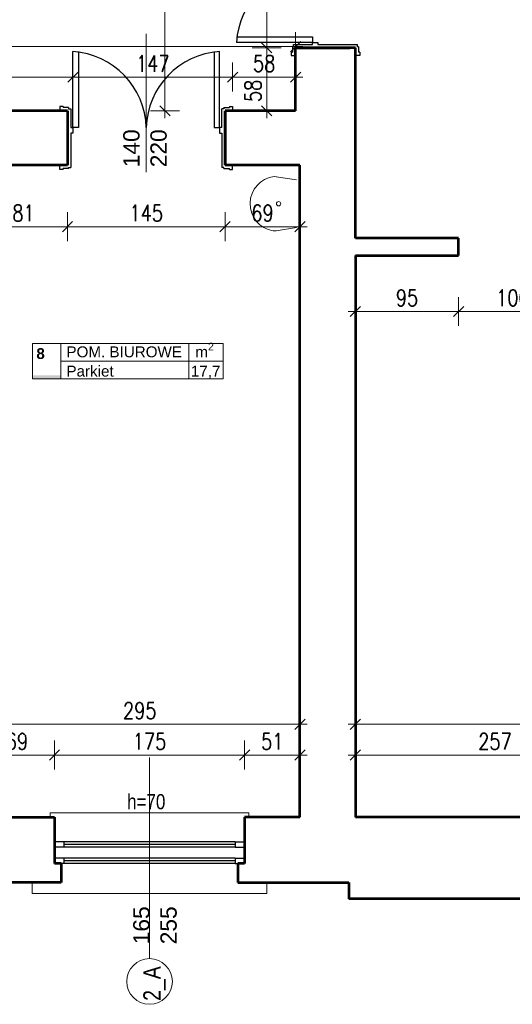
# Model space of a CAD drawing. Header units: millimetres. Extents: x 56977 to 67992, y 30187 to 42235.
# Tile 5 of 130: x 59700 to 60153, y 30922 to 31828. Entities that reach past the tile are written whole.
import ezdxf

# ---------------------------------------------------------------- set-up
doc = ezdxf.new("R2010")
doc.units = ezdxf.units.MM
doc.header["$MEASUREMENT"] = 0
doc.layers.get('0').update_dxf_attribs({"lineweight": 13})
doc.layers.get('DEFPOINTS').update_dxf_attribs({"lineweight": 13})
doc.layers.add('AI-OKNA', color=4, linetype='Continuous')
for name, color, linetype, lineweight in [('AI-OPISY', 3, 'Continuous', 13), ('AI_MURY', 40, 'Continuous', 53), ('AI_WIDOK', 8, 'Continuous', 13), ('Lines', 7, 'Continuous', 13), ('OPISY TABELKI', 30, 'Continuous', 13), ('WODA', 7, 'Continuous', 13), ('wymiary', 8, 'Continuous', 13)]:
    doc.layers.add(name, color=color, linetype=linetype, lineweight=lineweight)
doc.styles.add('GENERATED_STYLE_2', font='txt.shx')
doc.styles.get("Standard").update_dxf_attribs({"font": 'txt.shx'})
doc.styles.add('Style-ROMANS', font='ROMANS.shx')
doc.styles.add('WYMIAROWY-08', font='ROMANS.shx', dxfattribs={"width": 0.8})
doc.dimstyles.new('DYBY', dxfattribs={"dimscale": 100, "dimtxt": 0.15, "dimasz": 0.05, "dimexe": 0.05, "dimexo": 0.1, "dimgap": 0.05, "dimtad": 1, "dimdec": 0, "dimdsep": 46, "dimlunit": 5, "dimtxsty": 'WYMIAROWY-08', "dimblk": 'M_STRZ', "dimcen": 0.1, "dimse1": 1, "dimse2": 1, "dimclrd": 7, "dimclre": 7, "dimclrt": 1, "dimadec": 0, "dimazin": 0, "dimtfac": 1, "dimtdec": 0, "dimtmove": 2, "dimatfit": 3, "dimldrblk": 'M_STRZ', "dimfxl": 0, "dimtolj": 1, "dimarcsym": 0})

# ---------------------------------------------------------------- blocks, each defined once
blk = doc.blocks.new('A$C062C27A1')
at = {"layer": 'WODA'}
for p, q in [((0, 0), (-2.8, 18.76)), ((44, 0), (46.8, 18.76))]:
    blk.add_line(p, q, dxfattribs=at)
at = {"layer": 'WODA', "flags": 128}
for points in [[(44, 0), (47.07, 20.65, 0.865936), (-3, 21.5)], [(-3, 21.5, 0.037015), (-2.8, 18.76)], [(24, 16.5, 1), (20, 16.5, 1), (24, 16.5)]]:
    blk.add_lwpolyline(points, format="xyb", dxfattribs=at)
at = {"layer": 'WODA'}
blk.add_circle((22, 16.5), 2, dxfattribs=at)
blk = doc.blocks.new('M_STRZ')
for p, q in [((0, 2.66), (0, 0)), ((-1.33, 0), (1.33, 0)), ((-0.94, -0.94), (0.94, 0.94)), ((0, 0), (0, -2.66))]:
    blk.add_line(p, q)
blk = doc.blocks.new('*U388')
at = {"layer": 'DEFPOINTS', "color": 0}
for p in [(59748.54, 31775.15), (59748.54, 31744.07), (59895.54, 31744.07)]:
    blk.add_point(p, dxfattribs=at)
at = {"layer": 'wymiary', "color": 7, "lineweight": -2}
blk.add_line((59890.54, 31775.15), (59753.54, 31775.15), dxfattribs=at)
at = {"layer": 'wymiary', "color": 7, "lineweight": -2, "xscale": 5, "yscale": 5, "zscale": 5, "rotation": 180}
blk.add_blockref('M_STRZ', (59748.54, 31775.15), dxfattribs=at)
at = {"layer": 'wymiary', "color": 7, "lineweight": -2, "xscale": 5, "yscale": 5, "zscale": 5}
blk.add_blockref('M_STRZ', (59895.54, 31775.15), dxfattribs=at)
at = {"layer": 'wymiary', "color": 1, "insert": (59822.04, 31787.65), "char_height": 15, "attachment_point": 5, "style": 'WYMIAROWY-08'}
blk.add_mtext('147', dxfattribs=at)
blk = doc.blocks.new('*D1921')
at = {"layer": 'DEFPOINTS'}
for p in [(59748.54, 31775.15), (59837.51, 31762.65), (59748.54, 31744.07), (59895.54, 31744.07)]:
    blk.add_point(p, dxfattribs=at)
at = {"layer": 'wymiary', "color": 7}
blk.add_blockref('*U388', (0, 0), dxfattribs=at)
blk = doc.blocks.new('*U391')
at = {"layer": 'DEFPOINTS', "color": 0}
for p in [(59662.54, 31179.71), (59662.54, 31104.07), (59957.54, 31104.07)]:
    blk.add_point(p, dxfattribs=at)
at = {"layer": 'wymiary', "color": 7, "lineweight": -2}
blk.add_line((59952.54, 31179.71), (59667.54, 31179.71), dxfattribs=at)
at = {"layer": 'wymiary', "color": 7, "lineweight": -2, "xscale": 5, "yscale": 5, "zscale": 5, "rotation": 180}
blk.add_blockref('M_STRZ', (59662.54, 31179.71), dxfattribs=at)
at = {"layer": 'wymiary', "color": 7, "lineweight": -2, "xscale": 5, "yscale": 5, "zscale": 5}
blk.add_blockref('M_STRZ', (59957.54, 31179.71), dxfattribs=at)
at = {"layer": 'wymiary', "color": 1, "insert": (59810.04, 31192.21), "char_height": 15, "attachment_point": 5, "style": 'WYMIAROWY-08'}
blk.add_mtext('295', dxfattribs=at)
blk = doc.blocks.new('*D1924')
at = {"layer": 'DEFPOINTS'}
for p in [(59662.54, 31179.71), (59826.37, 31167.21), (59662.54, 31104.07), (59957.54, 31104.07)]:
    blk.add_point(p, dxfattribs=at)
at = {"layer": 'wymiary', "color": 7}
blk.add_blockref('*U391', (0, 0), dxfattribs=at)
blk = doc.blocks.new('*U392')
at = {"layer": 'DEFPOINTS', "color": 0}
for p in [(60008.54, 31179.71), (60008.54, 31104.07), (60618.54, 31104.07)]:
    blk.add_point(p, dxfattribs=at)
at = {"layer": 'wymiary', "color": 7, "lineweight": -2}
blk.add_line((60613.54, 31179.71), (60013.54, 31179.71), dxfattribs=at)
at = {"layer": 'wymiary', "color": 7, "lineweight": -2, "xscale": 5, "yscale": 5, "zscale": 5, "rotation": 180}
blk.add_blockref('M_STRZ', (60008.54, 31179.71), dxfattribs=at)
at = {"layer": 'wymiary', "color": 7, "lineweight": -2, "xscale": 5, "yscale": 5, "zscale": 5}
blk.add_blockref('M_STRZ', (60618.54, 31179.71), dxfattribs=at)
at = {"layer": 'wymiary', "color": 1, "insert": (60313.54, 31192.21), "char_height": 15, "attachment_point": 5, "style": 'WYMIAROWY-08'}
blk.add_mtext('610', dxfattribs=at)
blk = doc.blocks.new('*D1925')
at = {"layer": 'DEFPOINTS'}
for p in [(60008.54, 31179.71), (60329.59, 31167.21), (60008.54, 31104.07), (60618.54, 31104.07)]:
    blk.add_point(p, dxfattribs=at)
at = {"layer": 'wymiary', "color": 7}
blk.add_blockref('*U392', (0, 0), dxfattribs=at)
blk = doc.blocks.new('*U490')
at = {"layer": 'DEFPOINTS', "color": 0}
for p in [(60265.54, 31151.38), (60008.54, 31104.07), (60265.54, 31104.07)]:
    blk.add_point(p, dxfattribs=at)
at = {"layer": 'wymiary', "color": 7, "lineweight": -2}
blk.add_line((60013.54, 31151.38), (60260.54, 31151.38), dxfattribs=at)
at = {"layer": 'wymiary', "color": 7, "lineweight": -2, "xscale": 5, "yscale": 5, "zscale": 5, "rotation": 180}
blk.add_blockref('M_STRZ', (60008.54, 31151.38), dxfattribs=at)
at = {"layer": 'wymiary', "color": 7, "lineweight": -2, "xscale": 5, "yscale": 5, "zscale": 5}
blk.add_blockref('M_STRZ', (60265.54, 31151.38), dxfattribs=at)
at = {"layer": 'wymiary', "color": 1, "insert": (60137.04, 31163.88), "char_height": 15, "attachment_point": 5, "style": 'WYMIAROWY-08'}
blk.add_mtext('257', dxfattribs=at)
blk = doc.blocks.new('*D2023')
at = {"layer": 'DEFPOINTS'}
for p in [(60120.7, 31163.88), (60265.54, 31151.38), (60008.54, 31104.07), (60265.54, 31104.07)]:
    blk.add_point(p, dxfattribs=at)
at = {"layer": 'wymiary', "color": 7}
blk.add_blockref('*U490', (0, 0), dxfattribs=at)
blk = doc.blocks.new('*U491')
at = {"layer": 'DEFPOINTS', "color": 0}
for p in [(59957.54, 31151.38), (59906.54, 31104.07), (59957.54, 31104.07)]:
    blk.add_point(p, dxfattribs=at)
at = {"layer": 'wymiary', "color": 7, "lineweight": -2}
blk.add_line((59911.54, 31151.38), (59952.54, 31151.38), dxfattribs=at)
at = {"layer": 'wymiary', "color": 7, "lineweight": -2, "xscale": 5, "yscale": 5, "zscale": 5, "rotation": 180}
blk.add_blockref('M_STRZ', (59906.54, 31151.38), dxfattribs=at)
at = {"layer": 'wymiary', "color": 7, "lineweight": -2, "xscale": 5, "yscale": 5, "zscale": 5}
blk.add_blockref('M_STRZ', (59957.54, 31151.38), dxfattribs=at)
at = {"layer": 'wymiary', "color": 1, "insert": (59932.04, 31163.88), "char_height": 15, "attachment_point": 5, "style": 'WYMIAROWY-08'}
blk.add_mtext('51', dxfattribs=at)
blk = doc.blocks.new('*D2024')
at = {"layer": 'DEFPOINTS'}
for p in [(59921.41, 31163.88), (59957.54, 31151.38), (59906.54, 31104.07), (59957.54, 31104.07)]:
    blk.add_point(p, dxfattribs=at)
at = {"layer": 'wymiary', "color": 7}
blk.add_blockref('*U491', (0, 0), dxfattribs=at)
blk = doc.blocks.new('*U492')
at = {"layer": 'DEFPOINTS', "color": 0}
for p in [(59906.54, 31151.38), (59731.54, 31104.07), (59906.54, 31104.07)]:
    blk.add_point(p, dxfattribs=at)
at = {"layer": 'wymiary', "color": 7, "lineweight": -2}
blk.add_line((59736.54, 31151.38), (59901.54, 31151.38), dxfattribs=at)
at = {"layer": 'wymiary', "color": 7, "lineweight": -2, "xscale": 5, "yscale": 5, "zscale": 5, "rotation": 180}
blk.add_blockref('M_STRZ', (59731.54, 31151.38), dxfattribs=at)
at = {"layer": 'wymiary', "color": 7, "lineweight": -2, "xscale": 5, "yscale": 5, "zscale": 5}
blk.add_blockref('M_STRZ', (59906.54, 31151.38), dxfattribs=at)
at = {"layer": 'wymiary', "color": 1, "insert": (59819.04, 31163.88), "char_height": 15, "attachment_point": 5, "style": 'WYMIAROWY-08'}
blk.add_mtext('175', dxfattribs=at)
blk = doc.blocks.new('*D2025')
at = {"layer": 'DEFPOINTS'}
for p in [(59803.56, 31163.88), (59906.54, 31151.38), (59731.54, 31104.07), (59906.54, 31104.07)]:
    blk.add_point(p, dxfattribs=at)
at = {"layer": 'wymiary', "color": 7}
blk.add_blockref('*U492', (0, 0), dxfattribs=at)
blk = doc.blocks.new('*U493')
at = {"layer": 'DEFPOINTS', "color": 0}
for p in [(59731.54, 31151.38), (59662.54, 31104.07), (59731.54, 31104.07)]:
    blk.add_point(p, dxfattribs=at)
at = {"layer": 'wymiary', "color": 7, "lineweight": -2}
blk.add_line((59667.54, 31151.38), (59726.54, 31151.38), dxfattribs=at)
at = {"layer": 'wymiary', "color": 7, "lineweight": -2, "xscale": 5, "yscale": 5, "zscale": 5, "rotation": 180}
blk.add_blockref('M_STRZ', (59662.54, 31151.38), dxfattribs=at)
at = {"layer": 'wymiary', "color": 7, "lineweight": -2, "xscale": 5, "yscale": 5, "zscale": 5}
blk.add_blockref('M_STRZ', (59731.54, 31151.38), dxfattribs=at)
at = {"layer": 'wymiary', "color": 1, "insert": (59697.04, 31163.88), "char_height": 15, "attachment_point": 5, "style": 'WYMIAROWY-08'}
blk.add_mtext('69', dxfattribs=at)
blk = doc.blocks.new('*D2026')
at = {"layer": 'DEFPOINTS'}
for p in [(59686.7, 31163.88), (59731.54, 31151.38), (59662.54, 31104.07), (59731.54, 31104.07)]:
    blk.add_point(p, dxfattribs=at)
at = {"layer": 'wymiary', "color": 7}
blk.add_blockref('*U493', (0, 0), dxfattribs=at)
blk = doc.blocks.new('*U669')
at = {"layer": 'DEFPOINTS', "color": 0}
for p in [(59926.88, 31947.07), (59953.54, 31947.07), (59953.54, 31802.07)]:
    blk.add_point(p, dxfattribs=at)
at = {"layer": 'wymiary', "color": 7, "lineweight": -2}
blk.add_line((59926.88, 31807.07), (59926.88, 31942.07), dxfattribs=at)
at = {"layer": 'wymiary', "color": 7, "lineweight": -2, "xscale": 5, "yscale": 5, "zscale": 5}
for p, rotation in [((59926.88, 31947.07), 90), ((59926.88, 31802.07), 270)]:
    blk.add_blockref('M_STRZ', p, dxfattribs=dict(at, rotation=rotation))
at = {"layer": 'wymiary', "color": 1, "insert": (59914.38, 31874.57), "char_height": 15, "attachment_point": 5, "rotation": 90, "style": 'WYMIAROWY-08'}
blk.add_mtext('145', dxfattribs=at)
blk = doc.blocks.new('*D2202')
at = {"layer": 'DEFPOINTS'}
for p in [(59926.88, 31947.07), (59953.54, 31947.07), (59939.38, 31859.09), (59953.54, 31802.07)]:
    blk.add_point(p, dxfattribs=at)
at = {"layer": 'wymiary', "color": 7}
blk.add_blockref('*U669', (0, 0), dxfattribs=at)
blk = doc.blocks.new('*U670')
at = {"layer": 'DEFPOINTS', "color": 0}
for p in [(59926.88, 31802.07), (59953.54, 31802.07), (59953.54, 31744.07)]:
    blk.add_point(p, dxfattribs=at)
at = {"layer": 'wymiary', "color": 7, "lineweight": -2}
blk.add_line((59926.88, 31749.07), (59926.88, 31797.07), dxfattribs=at)
at = {"layer": 'wymiary', "color": 7, "lineweight": -2, "xscale": 5, "yscale": 5, "zscale": 5}
for p, rotation in [((59926.88, 31802.07), 90), ((59926.88, 31744.07), 270)]:
    blk.add_blockref('M_STRZ', p, dxfattribs=dict(at, rotation=rotation))
at = {"layer": 'wymiary', "color": 1, "insert": (59914.35, 31762.44), "char_height": 15, "attachment_point": 5, "rotation": 90, "style": 'WYMIAROWY-08'}
blk.add_mtext('58', dxfattribs=at)
blk = doc.blocks.new('*D2203')
at = {"layer": 'DEFPOINTS'}
for p in [(59926.88, 31802.07), (59953.54, 31802.07), (59939.4, 31751.82), (59953.54, 31744.07)]:
    blk.add_point(p, dxfattribs=at)
at = {"layer": 'wymiary', "color": 7}
blk.add_blockref('*U670', (0, 0), dxfattribs=at)
blk = doc.blocks.new('*U671')
at = {"layer": 'DEFPOINTS', "color": 0}
for p in [(59895.54, 31775.15), (59895.54, 31744.07), (59953.54, 31744.07)]:
    blk.add_point(p, dxfattribs=at)
at = {"layer": 'wymiary', "color": 7, "lineweight": -2}
blk.add_line((59948.54, 31775.15), (59900.54, 31775.15), dxfattribs=at)
at = {"layer": 'wymiary', "color": 7, "lineweight": -2, "xscale": 5, "yscale": 5, "zscale": 5, "rotation": 180}
blk.add_blockref('M_STRZ', (59895.54, 31775.15), dxfattribs=at)
at = {"layer": 'wymiary', "color": 7, "lineweight": -2, "xscale": 5, "yscale": 5, "zscale": 5}
blk.add_blockref('M_STRZ', (59953.54, 31775.15), dxfattribs=at)
at = {"layer": 'wymiary', "color": 1, "insert": (59924.54, 31787.65), "char_height": 15, "attachment_point": 5, "style": 'WYMIAROWY-08'}
blk.add_mtext('58', dxfattribs=at)
blk = doc.blocks.new('*D2204')
at = {"layer": 'DEFPOINTS'}
for p in [(59895.54, 31775.15), (59935.16, 31762.65), (59895.54, 31744.07), (59953.54, 31744.07)]:
    blk.add_point(p, dxfattribs=at)
at = {"layer": 'wymiary', "color": 7}
blk.add_blockref('*U671', (0, 0), dxfattribs=at)
blk = doc.blocks.new('*U672')
at = {"layer": 'DEFPOINTS', "color": 0}
for p in [(59447.54, 31775.15), (59447.54, 31744.07), (59748.54, 31744.07)]:
    blk.add_point(p, dxfattribs=at)
at = {"layer": 'wymiary', "color": 7, "lineweight": -2}
blk.add_line((59743.54, 31775.15), (59452.54, 31775.15), dxfattribs=at)
at = {"layer": 'wymiary', "color": 7, "lineweight": -2, "xscale": 5, "yscale": 5, "zscale": 5, "rotation": 180}
blk.add_blockref('M_STRZ', (59447.54, 31775.15), dxfattribs=at)
at = {"layer": 'wymiary', "color": 7, "lineweight": -2, "xscale": 5, "yscale": 5, "zscale": 5}
blk.add_blockref('M_STRZ', (59748.54, 31775.15), dxfattribs=at)
at = {"layer": 'wymiary', "color": 1, "insert": (59598.04, 31787.65), "char_height": 15, "attachment_point": 5, "style": 'WYMIAROWY-08'}
blk.add_mtext('301', dxfattribs=at)
blk = doc.blocks.new('*D2205')
at = {"layer": 'DEFPOINTS'}
for p in [(59447.54, 31775.15), (59614.37, 31762.65), (59447.54, 31744.07), (59748.54, 31744.07)]:
    blk.add_point(p, dxfattribs=at)
at = {"layer": 'wymiary', "color": 7}
blk.add_blockref('*U672', (0, 0), dxfattribs=at)
blk = doc.blocks.new('*U698')
at = {"layer": 'DEFPOINTS', "color": 0}
for p in [(59662.54, 31689.07), (59743.54, 31689.07), (59662.54, 31637.48)]:
    blk.add_point(p, dxfattribs=at)
at = {"layer": 'wymiary', "color": 7, "lineweight": -2}
blk.add_line((59738.54, 31637.48), (59667.54, 31637.48), dxfattribs=at)
at = {"layer": 'wymiary', "color": 7, "lineweight": -2, "xscale": 5, "yscale": 5, "zscale": 5, "rotation": 180}
blk.add_blockref('M_STRZ', (59662.54, 31637.48), dxfattribs=at)
at = {"layer": 'wymiary', "color": 7, "lineweight": -2, "xscale": 5, "yscale": 5, "zscale": 5}
blk.add_blockref('M_STRZ', (59743.54, 31637.48), dxfattribs=at)
at = {"layer": 'wymiary', "color": 1, "insert": (59703.04, 31649.98), "char_height": 15, "attachment_point": 5, "style": 'WYMIAROWY-08'}
blk.add_mtext('81', dxfattribs=at)
blk = doc.blocks.new('*D2231')
at = {"layer": 'DEFPOINTS'}
for p in [(59662.54, 31689.07), (59743.54, 31689.07), (59662.54, 31637.48), (59713.66, 31624.98)]:
    blk.add_point(p, dxfattribs=at)
at = {"layer": 'wymiary', "color": 7}
blk.add_blockref('*U698', (0, 0), dxfattribs=at)
blk = doc.blocks.new('*U699')
at = {"layer": 'DEFPOINTS', "color": 0}
for p in [(59743.54, 31689.07), (59888.54, 31689.07), (59743.54, 31637.48)]:
    blk.add_point(p, dxfattribs=at)
at = {"layer": 'wymiary', "color": 7, "lineweight": -2}
blk.add_line((59883.54, 31637.48), (59748.54, 31637.48), dxfattribs=at)
at = {"layer": 'wymiary', "color": 7, "lineweight": -2, "xscale": 5, "yscale": 5, "zscale": 5, "rotation": 180}
blk.add_blockref('M_STRZ', (59743.54, 31637.48), dxfattribs=at)
at = {"layer": 'wymiary', "color": 7, "lineweight": -2, "xscale": 5, "yscale": 5, "zscale": 5}
blk.add_blockref('M_STRZ', (59888.54, 31637.48), dxfattribs=at)
at = {"layer": 'wymiary', "color": 1, "insert": (59816.04, 31649.98), "char_height": 15, "attachment_point": 5, "style": 'WYMIAROWY-08'}
blk.add_mtext('145', dxfattribs=at)
blk = doc.blocks.new('*D2232')
at = {"layer": 'DEFPOINTS'}
for p in [(59743.54, 31689.07), (59888.54, 31689.07), (59743.54, 31637.48), (59831.51, 31624.98)]:
    blk.add_point(p, dxfattribs=at)
at = {"layer": 'wymiary', "color": 7}
blk.add_blockref('*U699', (0, 0), dxfattribs=at)
blk = doc.blocks.new('*U700')
at = {"layer": 'DEFPOINTS', "color": 0}
for p in [(59888.54, 31689.07), (59957.54, 31689.07), (59888.54, 31637.48)]:
    blk.add_point(p, dxfattribs=at)
at = {"layer": 'wymiary', "color": 7, "lineweight": -2}
blk.add_line((59952.54, 31637.48), (59893.54, 31637.48), dxfattribs=at)
at = {"layer": 'wymiary', "color": 7, "lineweight": -2, "xscale": 5, "yscale": 5, "zscale": 5, "rotation": 180}
blk.add_blockref('M_STRZ', (59888.54, 31637.48), dxfattribs=at)
at = {"layer": 'wymiary', "color": 7, "lineweight": -2, "xscale": 5, "yscale": 5, "zscale": 5}
blk.add_blockref('M_STRZ', (59957.54, 31637.48), dxfattribs=at)
at = {"layer": 'wymiary', "color": 1, "insert": (59923.04, 31649.98), "char_height": 15, "attachment_point": 5, "style": 'WYMIAROWY-08'}
blk.add_mtext('69', dxfattribs=at)
blk = doc.blocks.new('*D2233')
at = {"layer": 'DEFPOINTS'}
for p in [(59888.54, 31689.07), (59957.54, 31689.07), (59888.54, 31637.48), (59933.37, 31624.98)]:
    blk.add_point(p, dxfattribs=at)
at = {"layer": 'wymiary', "color": 7}
blk.add_blockref('*U700', (0, 0), dxfattribs=at)
blk = doc.blocks.new('*U712')
at = {"layer": 'DEFPOINTS', "color": 0}
for p in [(58601.54, 31803.2), (58601.54, 31792.07), (59953.54, 31792.07)]:
    blk.add_point(p, dxfattribs=at)
at = {"layer": 'wymiary', "color": 7, "lineweight": -2}
blk.add_line((59948.54, 31803.2), (58606.54, 31803.2), dxfattribs=at)
at = {"layer": 'wymiary', "color": 7, "lineweight": -2, "xscale": 5, "yscale": 5, "zscale": 5, "rotation": 180}
blk.add_blockref('M_STRZ', (58601.54, 31803.2), dxfattribs=at)
at = {"layer": 'wymiary', "color": 7, "lineweight": -2, "xscale": 5, "yscale": 5, "zscale": 5}
blk.add_blockref('M_STRZ', (59953.54, 31803.2), dxfattribs=at)
at = {"layer": 'wymiary', "color": 1, "insert": (59277.54, 31815.7), "char_height": 15, "attachment_point": 5, "style": 'WYMIAROWY-08'}
blk.add_mtext('1352', dxfattribs=at)
blk = doc.blocks.new('*D2245')
at = {"layer": 'DEFPOINTS'}
for p in [(58601.54, 31803.2), (58601.54, 31792.07), (59298.73, 31790.7), (59953.54, 31792.07)]:
    blk.add_point(p, dxfattribs=at)
at = {"layer": 'wymiary', "color": 7}
blk.add_blockref('*U712', (0, 0), dxfattribs=at)
blk = doc.blocks.new('*U989')
at = {"layer": 'DEFPOINTS', "color": 0}
for p in [(59833.27, 40135.07), (59953.54, 40135.07), (59953.54, 31744.07)]:
    blk.add_point(p, dxfattribs=at)
at = {"layer": 'wymiary', "color": 7, "lineweight": -2}
blk.add_line((59833.27, 31749.07), (59833.27, 40130.07), dxfattribs=at)
at = {"layer": 'wymiary', "color": 7, "lineweight": -2, "xscale": 5, "yscale": 5, "zscale": 5}
for p, rotation in [((59833.27, 40135.07), 90), ((59833.27, 31744.07), 270)]:
    blk.add_blockref('M_STRZ', p, dxfattribs=dict(at, rotation=rotation))
at = {"layer": 'wymiary', "color": 1, "insert": (59820.77, 35939.57), "char_height": 15, "attachment_point": 5, "rotation": 90, "style": 'WYMIAROWY-08'}
blk.add_mtext('8391', dxfattribs=at)
blk = doc.blocks.new('*D2522')
at = {"layer": 'DEFPOINTS'}
for p in [(59833.27, 40135.07), (59953.54, 40135.07), (59845.77, 35917.52), (59953.54, 31744.07)]:
    blk.add_point(p, dxfattribs=at)
at = {"layer": 'wymiary', "color": 7}
blk.add_blockref('*U989', (0, 0), dxfattribs=at)
blk = doc.blocks.new('*U1351')
at = {"layer": 'DEFPOINTS', "color": 0}
for p in [(60008.54, 31611.07), (60103.54, 31611.07), (60008.54, 31559.48)]:
    blk.add_point(p, dxfattribs=at)
at = {"layer": 'wymiary', "color": 7, "lineweight": -2}
blk.add_line((60098.54, 31559.48), (60013.54, 31559.48), dxfattribs=at)
at = {"layer": 'wymiary', "color": 7, "lineweight": -2, "xscale": 5, "yscale": 5, "zscale": 5, "rotation": 180}
blk.add_blockref('M_STRZ', (60008.54, 31559.48), dxfattribs=at)
at = {"layer": 'wymiary', "color": 7, "lineweight": -2, "xscale": 5, "yscale": 5, "zscale": 5}
blk.add_blockref('M_STRZ', (60103.54, 31559.48), dxfattribs=at)
at = {"layer": 'wymiary', "color": 1, "insert": (60056.04, 31571.98), "char_height": 15, "attachment_point": 5, "style": 'WYMIAROWY-08'}
blk.add_mtext('95', dxfattribs=at)
blk = doc.blocks.new('*D2882')
at = {"layer": 'DEFPOINTS'}
for p in [(60008.54, 31611.07), (60103.54, 31611.07), (60008.54, 31559.48), (60066.66, 31546.98)]:
    blk.add_point(p, dxfattribs=at)
at = {"layer": 'wymiary', "color": 7}
blk.add_blockref('*U1351', (0, 0), dxfattribs=at)
blk = doc.blocks.new('*U1352')
at = {"layer": 'DEFPOINTS', "color": 0}
for p in [(60103.54, 31611.07), (60203.54, 31611.07), (60103.54, 31559.48)]:
    blk.add_point(p, dxfattribs=at)
at = {"layer": 'wymiary', "color": 7, "lineweight": -2}
blk.add_line((60198.54, 31559.48), (60108.54, 31559.48), dxfattribs=at)
at = {"layer": 'wymiary', "color": 7, "lineweight": -2, "xscale": 5, "yscale": 5, "zscale": 5, "rotation": 180}
blk.add_blockref('M_STRZ', (60103.54, 31559.48), dxfattribs=at)
at = {"layer": 'wymiary', "color": 7, "lineweight": -2, "xscale": 5, "yscale": 5, "zscale": 5}
blk.add_blockref('M_STRZ', (60203.54, 31559.48), dxfattribs=at)
at = {"layer": 'wymiary', "color": 1, "insert": (60153.54, 31571.98), "char_height": 15, "attachment_point": 5, "style": 'WYMIAROWY-08'}
blk.add_mtext('100', dxfattribs=at)
blk = doc.blocks.new('*D2883')
at = {"layer": 'DEFPOINTS'}
for p in [(60103.54, 31611.07), (60203.54, 31611.07), (60103.54, 31559.48), (60169.01, 31546.98)]:
    blk.add_point(p, dxfattribs=at)
at = {"layer": 'wymiary', "color": 7}
blk.add_blockref('*U1352', (0, 0), dxfattribs=at)

msp = doc.modelspace()

# ---------------------------------------------------------------- hatches: boundary and pattern name
at = {"layer": 'OPISY TABELKI', "extrusion": (0, 0, -1)}
msp.add_hatch(color=256, dxfattribs=at).paths.add_polyline_path([(-59737.55, 31497.67), (-59737.55, 31500.62), (-59711.2, 31500.62), (-59711.2, 31497.67)], flags=16)

# ---------------------------------------------------------------- linework, layer by layer
at = {"layer": 'AI-OKNA'}
for p, q in [((59898.97, 31812.07), (59968.97, 31812.07)), ((59968.97, 31812.07), (59968.97, 31807.07)), ((59968.97, 31807.07), (59898.97, 31807.07)), ((59950.54, 31803.07), (59951.54, 31803.07)), ((59950.54, 31803.07), (59950.54, 31798.07)), ((59951.54, 31803.07), (59951.54, 31805.07)), ((59951.54, 31805.07), (59968.97, 31805.07)), ((59968.97, 31805.07), (59968.97, 31807.07)), ((59968.97, 31807.07), (59973.97, 31807.07)), ((59973.97, 31807.07), (59973.97, 31805.07)), ((59973.97, 31805.07), (60010.54, 31805.07)), ((60010.54, 31803.07), (60010.54, 31805.07)), ((60011.54, 31803.07), (60010.54, 31803.07)), ((60011.54, 31803.07), (60011.54, 31798.07)), ((59748.54, 31728.64), (59748.54, 31798.64)), ((59753.54, 31798.64), (59753.54, 31728.64)), ((59878.54, 31798.64), (59878.54, 31728.64)), ((59883.54, 31728.64), (59883.54, 31798.64)), ((59949.54, 31798.07), (59950.54, 31798.07)), ((59949.54, 31798.07), (59949.54, 31795.07)), ((59949.54, 31795.07), (59953.54, 31795.07)), ((60012.54, 31795.07), (60008.54, 31795.07)), ((60012.54, 31798.07), (60011.54, 31798.07)), ((60012.54, 31798.07), (60012.54, 31795.07)), ((59739.54, 31748.07), (59736.54, 31748.07)), ((59736.54, 31748.07), (59736.54, 31744.07)), ((59739.54, 31748.07), (59739.54, 31747.07)), ((59744.54, 31747.07), (59739.54, 31747.07)), ((59744.54, 31747.07), (59744.54, 31746.07)), ((59744.54, 31746.07), (59746.54, 31746.07)), ((59746.54, 31746.07), (59746.54, 31728.64)), ((59887.54, 31746.07), (59885.54, 31746.07)), ((59885.54, 31728.64), (59885.54, 31746.07)), ((59887.54, 31747.07), (59887.54, 31746.07)), ((59887.54, 31747.07), (59892.54, 31747.07)), ((59892.54, 31748.07), (59892.54, 31747.07)), ((59892.54, 31748.07), (59895.54, 31748.07)), ((59895.54, 31748.07), (59895.54, 31744.07)), ((59746.54, 31728.64), (59748.54, 31728.64)), ((59748.54, 31728.64), (59748.54, 31723.64)), ((59753.54, 31728.64), (59748.54, 31728.64)), ((59878.54, 31728.64), (59883.54, 31728.64)), ((59885.54, 31728.64), (59883.54, 31728.64)), ((59883.54, 31728.64), (59883.54, 31723.64)), ((59748.54, 31723.64), (59746.54, 31723.64)), ((59746.54, 31723.64), (59746.54, 31692.07)), ((59883.54, 31723.64), (59885.54, 31723.64)), ((59885.54, 31723.64), (59885.54, 31692.07)), ((59736.54, 31690.07), (59736.54, 31694.07)), ((59744.54, 31691.07), (59739.54, 31691.07)), ((59739.54, 31690.07), (59739.54, 31691.07)), ((59744.54, 31692.07), (59746.54, 31692.07)), ((59744.54, 31691.07), (59744.54, 31692.07)), ((59887.54, 31692.07), (59885.54, 31692.07)), ((59887.54, 31691.07), (59887.54, 31692.07)), ((59887.54, 31691.07), (59892.54, 31691.07)), ((59892.54, 31690.07), (59892.54, 31691.07)), ((59895.54, 31690.07), (59895.54, 31694.07)), ((59739.54, 31690.07), (59736.54, 31690.07)), ((59892.54, 31690.07), (59895.54, 31690.07)), ((59740.29, 31071.57), (59731.54, 31071.57)), ((59740.29, 31066.57), (59731.54, 31066.57)), ((59740.29, 31071.57), (59740.29, 31066.57)), ((59897.79, 31071.57), (59740.29, 31071.57)), ((59897.79, 31069.07), (59740.29, 31069.07)), ((59897.79, 31066.57), (59740.29, 31066.57)), ((59897.79, 31071.57), (59906.54, 31071.57)), ((59897.79, 31071.57), (59897.79, 31066.57)), ((59897.79, 31066.57), (59906.54, 31066.57)), ((59740.29, 31056.57), (59731.54, 31056.57)), ((59740.29, 31056.57), (59740.29, 31051.57)), ((59897.79, 31056.57), (59740.29, 31056.57)), ((59897.79, 31056.57), (59906.54, 31056.57)), ((59897.79, 31056.57), (59897.79, 31051.57)), ((59740.29, 31051.57), (59737.79, 31051.57)), ((59897.79, 31054.07), (59740.29, 31054.07)), ((59897.79, 31051.57), (59740.29, 31051.57)), ((59897.79, 31051.57), (59900.29, 31051.57))]:
    msp.add_line(p, q, dxfattribs=at)
for centre, start, end in [((59970.82, 31802.6), 91.47175, 176.445), ((59744.07, 31726.79), 1.47175, 86.445), ((59888, 31726.79), 93.555, 178.52825)]:
    msp.add_arc(centre, 71.99, start, end, dxfattribs=at)
at = {"layer": 'AI-OPISY'}
for p, q in [((59816.04, 31815.02), (59816.04, 31687.55)), ((59819.04, 30964.03), (59819.04, 31149.11))]:
    msp.add_line(p, q, dxfattribs=at)
msp.add_circle((59819.04, 30943.03), 21, dxfattribs=at)
at = {"layer": 'AI_MURY'}
for p, q in [((59953.54, 31744.07), (59953.54, 31802.07)), ((60008.54, 31802.07), (59953.54, 31802.07)), ((59953.54, 31802.07), (60003.54, 31802.07)), ((59953.54, 31802.07), (60003.54, 31802.07)), ((59953.54, 31802.07), (60003.54, 31802.07)), ((60008.54, 31627.07), (60008.54, 31802.07)), ((59743.54, 31744.07), (59447.86, 31744.07)), ((59743.54, 31744.07), (59743.54, 31694.07)), ((59743.54, 31744.07), (59743.54, 31694.07)), ((59743.54, 31744.07), (59743.54, 31694.07)), ((59953.54, 31744.07), (59888.54, 31744.07)), ((59888.54, 31694.07), (59888.54, 31744.07)), ((59888.54, 31744.07), (59888.54, 31694.07)), ((59743.54, 31694.07), (59662.54, 31694.07)), ((59957.54, 31694.07), (59888.54, 31694.07)), ((59957.54, 31094.07), (59957.54, 31694.07)), ((60103.54, 31627.07), (60008.54, 31627.07)), ((60103.54, 31611.07), (60103.54, 31627.07)), ((60008.54, 31611.07), (60008.54, 31457.07)), ((60008.54, 31611.07), (60103.54, 31611.07)), ((60008.54, 31457.07), (60008.54, 31094.07)), ((59662.54, 31094.07), (59731.54, 31094.07)), ((59731.54, 31094.07), (59731.54, 31051.57)), ((59957.54, 31094.07), (59906.54, 31094.07)), ((59906.54, 31094.07), (59906.54, 31051.57)), ((60265.54, 31094.07), (60008.54, 31094.07)), ((59737.79, 31051.57), (59731.54, 31051.57)), ((59737.79, 31051.57), (59737.79, 31034.07)), ((59900.29, 31051.57), (59900.29, 31034.07)), ((59906.54, 31051.57), (59900.29, 31051.57)), ((59737.79, 31034.07), (59546.29, 31034.07)), ((59900.29, 31034.07), (60002.54, 31034.07)), ((60002.54, 31034.07), (60002.54, 31019.07)), ((60202.54, 31019.07), (60002.54, 31019.07))]:
    msp.add_line(p, q, dxfattribs=at)
at = {"layer": 'Lines', "color": 251, "linetype": 'Continuous'}
for p, q in [((59727.54, 31094.07), (59727.54, 31098.07)), ((59910.54, 31098.07), (59727.54, 31098.07)), ((59910.54, 31094.07), (59910.54, 31098.07)), ((59711.14, 31024.07), (59711.14, 31034.07)), ((59926.93, 31024.07), (59926.93, 31034.07)), ((59926.93, 31024.07), (59711.14, 31024.07))]:
    msp.add_line(p, q, dxfattribs=at)
at = {"layer": 'OPISY TABELKI'}
for p, q in [((59711.2, 31529.92), (59886.89, 31529.92)), ((59711.2, 31529.92), (59711.2, 31497.67)), ((59737.55, 31529.92), (59737.55, 31497.67)), ((59855.11, 31529.92), (59855.11, 31497.67)), ((59886.89, 31529.92), (59886.89, 31497.67)), ((59737.55, 31513.79), (59886.89, 31513.79)), ((59711.2, 31497.67), (59886.89, 31497.67))]:
    msp.add_line(p, q, dxfattribs=at)

# ---------------------------------------------------------------- block references
at = {"layer": 'AI_WIDOK', "color": 7, "linetype": 'ByBlock', "lineweight": 13, "rotation": 90}
msp.add_blockref('A$C062C27A1', (59954.36, 31636.65), dxfattribs=at)

# ---------------------------------------------------------------- texts
at = {"layer": 'AI-OPISY', "char_height": 15, "width": 45.2902, "rotation": 90}
for s, insert, attachment_point in [('\\fArial|b0|i0|c238|p39;140\\P220', (59794.82, 31692.17), 1), ('\\fArial|b0|i0|c238|p39;165\\P255', (59844.25, 30994.7), 8)]:
    msp.add_mtext(s, dxfattribs=dict(at, insert=insert, attachment_point=attachment_point))
at = {"layer": 'AI-OPISY', "insert": (59798.39, 31101.27), "char_height": 14, "attachment_point": 7, "line_spacing_factor": 0.722892, "style": 'WYMIAROWY-08'}
msp.add_mtext('\\fArial|b0|i0|c238|p39;h=70', dxfattribs=at)
at = {"layer": 'AI-OPISY', "insert": (59833.93, 30925.22), "char_height": 16, "width": 20.64, "attachment_point": 7, "rotation": 90, "style": 'WYMIAROWY-08'}
msp.add_mtext('\\fArial|b0|i0|c238|p39;2_A', dxfattribs=at)
at = {"layer": 'OPISY TABELKI', "color": 7, "char_height": 10, "width": 168.6591, "attachment_point": 1, "style": 'GENERATED_STYLE_2'}
for s, insert in [('\\fArial|b0|i0|c238|p39;POM. BIUROWE       ', (59742.58, 31527.36)), ('\\A1;\\fArial|b0|i0|c238|p39;m\\H7.000000;\\S2^  ;', (59861.23, 31530.74)), ('\\fArial|b1|i0|c238|p39;8', (59714.89, 31525.76)), ('\\fArial|b0|i0|c238|p39;Parkiet          ', (59742.58, 31509.63)), ('\\fArial|b0|i0|c238|p39;17,7         ', (59857.14, 31509.63))]:
    msp.add_mtext(s, dxfattribs=dict(at, insert=insert))

# ---------------------------------------------------------------- dimensions: what is measured, and where the dimension line sits
at = {"layer": 'wymiary', "color": 7}
for base, p1, p2, angle, picture, middle in [((59833.27, 40135.07), (59953.54, 31744.07), (59953.54, 40135.07), 90, '*D2522', (59845.77, 35917.52)), ((59926.88, 31947.07), (59953.54, 31802.07), (59953.54, 31947.07), 90, '*D2202', (59939.38, 31859.09)), ((58601.54, 31803.2), (59953.54, 31792.07), (58601.54, 31792.07), 180, '*D2245', (59298.73, 31790.7)), ((59926.88, 31802.07), (59953.54, 31744.07), (59953.54, 31802.07), 90, '*D2203', (59939.4, 31751.82)), ((59447.54, 31775.15), (59748.54, 31744.07), (59447.54, 31744.07), 180, '*D2205', (59614.37, 31762.65)), ((59748.54, 31775.15), (59895.54, 31744.07), (59748.54, 31744.07), 180, '*D1921', (59837.51, 31762.65)), ((59895.54, 31775.15), (59953.54, 31744.07), (59895.54, 31744.07), 180, '*D2204', (59935.16, 31762.65)), ((59662.54, 31637.48), (59743.54, 31689.07), (59662.54, 31689.07), 180, '*D2231', (59713.66, 31624.98)), ((59743.54, 31637.48), (59888.54, 31689.07), (59743.54, 31689.07), 180, '*D2232', (59831.51, 31624.98)), ((59888.54, 31637.48), (59957.54, 31689.07), (59888.54, 31689.07), 180, '*D2233', (59933.37, 31624.98)), ((60008.54, 31559.48), (60103.54, 31611.07), (60008.54, 31611.07), 180, '*D2882', (60066.66, 31546.98)), ((60103.54, 31559.48), (60203.54, 31611.07), (60103.54, 31611.07), 180, '*D2883', (60169.01, 31546.98)), ((59662.54, 31179.71), (59957.54, 31104.07), (59662.54, 31104.07), 180, '*D1924', (59826.37, 31167.21)), ((60008.54, 31179.71), (60618.54, 31104.07), (60008.54, 31104.07), 180, '*D1925', (60329.59, 31167.21)), ((59731.54, 31151.38), (59662.54, 31104.07), (59731.54, 31104.07), 0, '*D2026', (59686.7, 31163.88)), ((59957.54, 31151.38), (59906.54, 31104.07), (59957.54, 31104.07), 0, '*D2024', (59921.41, 31163.88)), ((60265.54, 31151.38), (60008.54, 31104.07), (60265.54, 31104.07), 0, '*D2023', (60120.7, 31163.88))]:
    dim = msp.add_linear_dim(base=base, p1=p1, p2=p2, angle=angle, dimstyle='DYBY', override={"dimtad": 0, "dimtxsty": 'Style-ROMANS', "dimcen": 0.001, "dimclrd": 0, "dimclre": 0}, dxfattribs=at)
    dim.commit()
    dim.dimension.update_dxf_attribs({"geometry": picture, "text_midpoint": middle, "dimtype": 128})
dim = msp.add_linear_dim(base=(59906.54, 31151.38), p1=(59731.54, 31104.07), p2=(59906.54, 31104.07), dimstyle='DYBY', override={"dimtad": 0, "dimtxsty": 'Style-ROMANS', "dimcen": 0.001, "dimclrd": 0, "dimclre": 0}, dxfattribs=at)
dim.commit()
dim.dimension.update_dxf_attribs({"geometry": '*D2025', "text_midpoint": (59803.56, 31163.88), "dimtype": 128})

doc.saveas('drawing.dxf')
